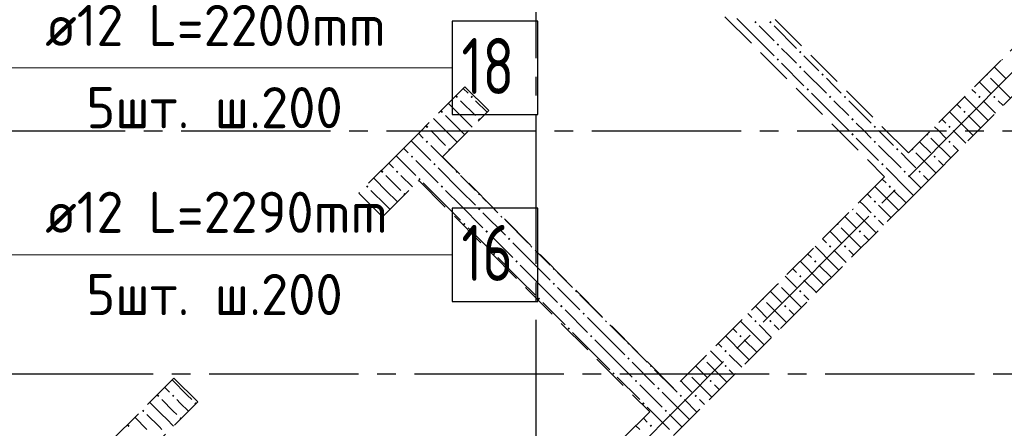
# Model space of a CAD drawing. Header units: millimetres. Extents: x 0 to 43617, y 0 to 59400.
# Tile 10 of 25: x 19059 to 24334, y 24240 to 26426. Entities that reach past the tile are written whole.
import ezdxf

# ---------------------------------------------------------------- set-up
doc = ezdxf.new("R2010")
doc.units = ezdxf.units.MM
doc.linetypes.add('______2', pattern=[270, 200, -70])
doc.linetypes.add('______5', pattern=[1100, 800, -100, 100, -100])
for name, color, linetype, lineweight in [('ДОП Верх по У', 7, 'Continuous', 25), ('ЖБ Стена верхний уровень', 7, 'Continuous', 35), ('Оси', 40, '______5', 18), ('Позиционная метка номер позиции', 7, 'Continuous', 13)]:
    doc.layers.add(name, color=color, linetype=linetype, lineweight=lineweight)
doc.styles.add('ISOCPEUR', font='txt')

msp = doc.modelspace()

# ---------------------------------------------------------------- hatches: boundary and pattern name
at = {"layer": 'ЖБ Стена верхний уровень', "linetype": 'Continuous', "lineweight": 18, "transparency": 33554687}
for points in [[(22994.5, 26413.1), (23001, 26419.6), (23007.5, 26413.1), (23001, 26406.6)], [(23074.5, 26413.1), (23081, 26419.6), (23087.5, 26413.1), (23081, 26406.6)], [(23114.5, 26293.1), (23121, 26299.6), (23127.4, 26293.1), (23121, 26286.6)], [(23114.5, 26213.1), (23121, 26219.6), (23127.4, 26213.1), (23121, 26206.6)], [(23234.5, 26253.1), (23240.9, 26259.6), (23247.4, 26253.1), (23240.9, 26246.6)], [(23234.5, 26173.1), (23240.9, 26179.6), (23247.4, 26173.1), (23240.9, 26166.6)], [(24323.7, 26216.9), (24327.4, 26213.1), (24321, 26206.6), (24317.2, 26210.4)], [(23354.4, 26133.1), (23360.9, 26139.6), (23367.4, 26133.1), (23360.9, 26126.6)], [(24243.7, 26136.9), (24247.4, 26133.1), (24240.9, 26126.6), (24237.2, 26130.4)], [(21394.5, 26013.1), (21401, 26019.6), (21407.5, 26013.1), (21401, 26006.6)], [(21474.5, 26013.1), (21481, 26019.6), (21487.5, 26013.1), (21481, 26006.6)], [(23274.5, 26053.1), (23281, 26059.6), (23287.5, 26053.1), (23281, 26046.6)], [(23394.5, 26013.1), (23401, 26019.6), (23407.5, 26013.1), (23401, 26006.6)], [(23474.5, 26013.1), (23481, 26019.6), (23487.5, 26013.1), (23481, 26006.6)], [(24194.5, 26013.1), (24201, 26019.6), (24207.5, 26013.1), (24201, 26006.6)], [(24274.5, 26013.1), (24281, 26019.6), (24287.5, 26013.1), (24281, 26006.6)], [(21314.5, 25933.1), (21321, 25939.6), (21327.4, 25933.1), (21321, 25926.6)], [(24114.5, 25933.1), (24121, 25939.6), (24127.4, 25933.1), (24121, 25926.6)], [(21234.5, 25853.1), (21240.9, 25859.6), (21247.4, 25853.1), (21240.9, 25846.6)], [(21514.5, 25893.1), (21521, 25899.6), (21526.2, 25894.3), (21519.7, 25887.9)], [(23514.5, 25893.1), (23521, 25899.6), (23527.4, 25893.1), (23521, 25886.6)], [(23634.5, 25853.1), (23640.9, 25859.6), (23647.4, 25853.1), (23640.9, 25846.6)], [(24034.5, 25853.1), (24040.9, 25859.6), (24047.4, 25853.1), (24040.9, 25846.6)], [(23514.5, 25813.1), (23521, 25819.6), (23527.4, 25813.1), (23521, 25806.6)], [(23923.7, 25816.9), (23927.4, 25813.1), (23921, 25806.6), (23917.2, 25810.4)], [(21234.5, 25773.1), (21239, 25777.7), (21245.5, 25771.2), (21240.9, 25766.6)], [(21239, 25777.7), (21240.9, 25779.6), (21247.4, 25773.1), (21245.5, 25771.2)], [(23634.5, 25773.1), (23640.9, 25779.6), (23647.4, 25773.1), (23640.9, 25766.6)], [(24034.5, 25773.1), (24040.9, 25779.6), (24047.4, 25773.1), (24040.9, 25766.6)], [(21154.4, 25693.1), (21160.9, 25699.6), (21167.4, 25693.1), (21160.9, 25686.6)], [(21354.4, 25733.1), (21360.9, 25739.6), (21366.2, 25734.4), (21359.7, 25727.9)], [(23754.4, 25733.1), (23760.9, 25739.6), (23767.4, 25733.1), (23760.9, 25726.6)], [(23843.7, 25736.9), (23847.4, 25733.1), (23840.9, 25726.6), (23837.2, 25730.4)], [(23954.4, 25693.1), (23960.9, 25699.6), (23967.4, 25693.1), (23960.9, 25686.6)], [(21274.5, 25653.1), (21281, 25659.6), (21287.5, 25653.1), (21281, 25646.6)], [(23674.5, 25653.1), (23681, 25659.6), (23687.5, 25653.1), (23681, 25646.6)], [(21074.5, 25613.1), (21081, 25619.6), (21087.5, 25613.1), (21081, 25606.6)], [(21394.5, 25613.1), (21399, 25617.7), (21405.5, 25611.2), (21401, 25606.6)], [(23794.5, 25613.1), (23801, 25619.6), (23807.5, 25613.1), (23801, 25606.6)], [(23874.5, 25613.1), (23881, 25619.6), (23887.5, 25613.1), (23881, 25606.6)], [(20914.5, 25533.1), (20921, 25539.6), (20927.4, 25533.1), (20921, 25526.6)], [(21194.5, 25573.1), (21201, 25579.6), (21207.5, 25573.1), (21201, 25566.6)], [(21314.5, 25533.1), (21321, 25539.6), (21327.4, 25533.1), (21321, 25526.6)], [(23714.5, 25533.1), (23721, 25539.6), (23727.4, 25533.1), (23721, 25526.6)], [(21114.5, 25493.1), (21121, 25499.6), (21126.2, 25494.3), (21119.7, 25487.8)], [(21514.5, 25493.1), (21519, 25497.7), (21525.5, 25491.2), (21521, 25486.6)], [(23634.5, 25453.1), (23640.9, 25459.6), (23647.4, 25453.1), (23640.9, 25446.6)], [(21514.5, 25413.1), (21521, 25419.6), (21527.4, 25413.1), (21521, 25406.6)], [(21634.5, 25373.1), (21639, 25377.7), (21645.5, 25371.2), (21640.9, 25366.6)], [(23523.7, 25416.9), (23527.4, 25413.1), (23521, 25406.6), (23517.2, 25410.4)], [(23634.5, 25373.1), (23640.9, 25379.6), (23647.4, 25373.1), (23640.9, 25366.6)], [(21434.5, 25333.1), (21440.9, 25339.6), (21447.4, 25333.1), (21440.9, 25326.6)], [(23443.7, 25336.9), (23447.4, 25333.1), (23440.9, 25326.6), (23437.2, 25330.4)], [(21554.4, 25293.1), (21560.9, 25299.6), (21567.4, 25293.1), (21560.9, 25286.6)], [(23554.4, 25293.1), (23560.9, 25299.6), (23567.4, 25293.1), (23560.9, 25286.6)], [(21674.5, 25253.1), (21681, 25259.6), (21687.5, 25253.1), (21681, 25246.6)], [(21794.5, 25213.1), (21799, 25217.7), (21805.5, 25211.2), (21801, 25206.6)], [(23394.5, 25213.1), (23401, 25219.6), (23407.5, 25213.1), (23401, 25206.6)], [(23474.5, 25213.1), (23481, 25219.6), (23487.5, 25213.1), (23481, 25206.6)], [(21594.5, 25173.1), (21601, 25179.6), (21607.5, 25173.1), (21601, 25166.6)], [(21714.5, 25133.1), (21721, 25139.6), (21727.4, 25133.1), (21721, 25126.6)], [(23314.5, 25133.1), (23321, 25139.6), (23327.4, 25133.1), (23321, 25126.6)], [(21914.5, 25093.1), (21919, 25097.7), (21925.5, 25091.2), (21921, 25086.6)], [(23234.5, 25053.1), (23240.9, 25059.6), (23247.4, 25053.1), (23240.9, 25046.6)], [(21914.5, 25013.1), (21921, 25019.6), (21927.4, 25013.1), (21921, 25006.6)], [(23123.7, 25016.9), (23127.4, 25013.1), (23121, 25006.6), (23117.2, 25010.4)], [(22034.5, 24973.1), (22039, 24977.7), (22045.5, 24971.2), (22040.9, 24966.6)], [(23234.5, 24973.1), (23240.9, 24979.6), (23247.4, 24973.1), (23240.9, 24966.6)], [(21834.5, 24933.1), (21840.9, 24939.6), (21847.4, 24933.1), (21840.9, 24926.6)], [(23043.7, 24936.9), (23047.4, 24933.1), (23040.9, 24926.6), (23037.2, 24930.4)], [(21954.4, 24893.1), (21960.9, 24899.6), (21967.4, 24893.1), (21960.9, 24886.6)], [(22074.5, 24853.1), (22081, 24859.6), (22087.5, 24853.1), (22081, 24846.6)], [(23154.4, 24893.1), (23160.9, 24899.6), (23167.4, 24893.1), (23160.9, 24886.6)], [(22194.5, 24813.1), (22199, 24817.7), (22205.5, 24811.2), (22201, 24806.6)], [(22994.5, 24813.1), (23001, 24819.6), (23007.5, 24813.1), (23001, 24806.6)], [(23074.5, 24813.1), (23081, 24819.6), (23087.5, 24813.1), (23081, 24806.6)], [(21994.5, 24773.1), (22001, 24779.6), (22007.5, 24773.1), (22001, 24766.6)], [(22114.5, 24733.1), (22121, 24739.6), (22127.4, 24733.1), (22121, 24726.6)], [(22314.5, 24693.1), (22319, 24697.7), (22325.5, 24691.2), (22321, 24686.6)], [(22914.5, 24733.1), (22921, 24739.6), (22927.4, 24733.1), (22921, 24726.6)], [(22834.5, 24653.1), (22840.9, 24659.6), (22847.4, 24653.1), (22840.9, 24646.6)], [(22314.5, 24613.1), (22321, 24619.6), (22327.4, 24613.1), (22321, 24606.6)], [(22723.7, 24616.9), (22727.4, 24613.1), (22721, 24606.6), (22717.2, 24610.4)], [(22234.5, 24533.1), (22240.9, 24539.6), (22247.4, 24533.1), (22240.9, 24526.6)], [(22434.5, 24573.1), (22439, 24577.7), (22445.5, 24571.2), (22440.9, 24566.6)], [(22643.7, 24536.9), (22647.4, 24533.1), (22640.9, 24526.6), (22637.2, 24530.4)], [(22834.5, 24573.1), (22840.9, 24579.6), (22847.4, 24573.1), (22840.9, 24566.6)], [(22354.4, 24493.1), (22360.9, 24499.6), (22367.4, 24493.1), (22360.9, 24486.6)], [(22754.4, 24493.1), (22760.9, 24499.6), (22767.4, 24493.1), (22760.9, 24486.6)], [(22474.5, 24453.1), (22481, 24459.6), (22487.5, 24453.1), (22481, 24446.6)], [(19794.5, 24413.1), (19801, 24419.6), (19807.5, 24413.1), (19801, 24406.6)], [(19874.5, 24413.1), (19881, 24419.6), (19887.5, 24413.1), (19881, 24406.6)], [(19994.5, 24373.1), (20001, 24379.6), (20006.2, 24374.3), (19999.7, 24367.8)], [(22394.5, 24373.1), (22401, 24379.6), (22407.5, 24373.1), (22401, 24366.6)], [(22594.5, 24413.1), (22601, 24419.6), (22607.5, 24413.1), (22601, 24406.6)], [(22674.5, 24413.1), (22681, 24419.6), (22687.5, 24413.1), (22681, 24406.6)], [(19714.5, 24333.1), (19721, 24339.6), (19727.4, 24333.1), (19721, 24326.6)], [(22514.5, 24333.1), (22521, 24339.6), (22527.4, 24333.1), (22521, 24326.6)], [(19914.5, 24293.1), (19921, 24299.6), (19926.2, 24294.3), (19919.7, 24287.8)], [(19634.5, 24253.1), (19640.9, 24259.6), (19647.4, 24253.1), (19640.9, 24246.6)], [(22434.5, 24253.1), (22440.9, 24259.6), (22447.4, 24253.1), (22440.9, 24246.6)]]:
    msp.add_hatch(color=7, dxfattribs=at).paths.add_polyline_path(points, flags=16)
h = msp.add_hatch(color=7, dxfattribs=at)
h.paths.add_polyline_path([(21003.8, 25616.8), (20997.7, 25609.9), (21001, 25606.6), (21007.5, 25613.1)])
h.paths.add_polyline_path([(20994.5, 25613.1), (21001, 25619.6), (21003.8, 25616.8), (20997.7, 25609.9)], flags=16)

# ---------------------------------------------------------------- linework, layer by layer
at = {"layer": 'ДОП Верх по У', "color": 7, "linetype": 'Continuous', "lineweight": 13, "transparency": 33554687}
for p, q in [((19175.7, 26168.5), (21261.7, 26168.5)), ((19175.7, 25168.5), (21261.7, 25168.5))]:
    msp.add_line(p, q, dxfattribs=at)
at = {"layer": 'ДОП Верх по У', "color": 7, "linetype": 'Continuous', "lineweight": 25, "transparency": 33554687}
for points in [[(21375.7, 25918.5), (21835.7, 25918.5), (21835.7, 26418.5), (21375.7, 26418.5), (21375.7, 25918.5)], [(21375.7, 24918.5), (21835.7, 24918.5), (21835.7, 25418.5), (21375.7, 25418.5), (21375.7, 24918.5)]]:
    msp.add_lwpolyline(points, dxfattribs=at)
at = {"layer": 'ЖБ Стена верхний уровень', "color": 251, "linetype": '______2', "lineweight": 13, "true_color": 0x656565, "transparency": 33554687}
for p, q in [((26606.4, 28499.6), (23820.4, 25713.6)), ((23947.7, 25586.4), (26733.7, 28372.4)), ((23820.4, 25713.6), (22455.7, 27078.4)), ((22455.7, 26823.8), (23693.1, 25586.4)), ((21444.5, 26067.2), (21197, 25819.7)), ((21444.5, 26067.2), (21571.8, 25939.9)), ((21324.3, 25692.4), (21571.8, 25939.9)), ((21197, 25819.7), (21069.8, 25692.4)), ((21069.8, 25692.4), (20875.3, 25498)), ((22561.7, 24455), (21324.3, 25692.4)), ((23693.1, 25586.4), (22561.7, 24455)), ((23820.4, 25459.1), (23947.7, 25586.4)), ((21002.6, 25370.7), (21197, 25565.1)), ((21197, 25565.1), (22434.5, 24327.7)), ((21002.6, 25370.7), (20875.3, 25498)), ((22561.7, 24200.4), (23820.4, 25459.1)), ((19885.4, 24508), (19188.9, 23811.5)), ((19885.4, 24508), (20012.6, 24380.7)), ((19316.1, 23684.2), (20012.6, 24380.7)), ((22434.5, 24327.7), (20553.6, 22446.8))]:
    msp.add_line(p, q, dxfattribs=at)
at = {"layer": 'ЖБ Стена верхний уровень', "color": 9, "linetype": 'Continuous', "lineweight": 18, "true_color": 0xc7c7c7, "transparency": 33554687}
for p, q in [((23021, 26313.1), (22901, 26433.1)), ((23021, 26393.1), (23101, 26313.1)), ((23101, 26393.1), (23221, 26273.1)), ((23021, 26313.1), (23101, 26233.1)), ((23181, 26233.1), (23140.9, 26273.1)), ((23221, 26193.1), (23181, 26233.1)), ((23260.9, 26233.1), (23340.9, 26153.1)), ((23140.9, 26193.1), (23260.9, 26073.1)), ((24280.4, 26173.7), (24340.9, 26113.1)), ((23260.9, 26153.1), (23381, 26033.1)), ((23421, 26073.1), (23381, 26113.1)), ((23460.9, 26033.1), (23421, 26073.1)), ((24221, 26073.1), (24200.4, 26093.7)), ((24260.9, 26033.1), (24221, 26073.1)), ((24260.9, 26113.1), (24367.7, 26006.4)), ((21460.9, 26033.1), (21435.7, 26058.4)), ((23421, 25913.1), (23301, 26033.1)), ((24221, 25913.1), (24120.4, 26013.7)), ((24160.4, 26053.7), (24181, 26033.1)), ((21421, 25913.1), (21355.7, 25978.4)), ((21421, 25993.1), (21501, 25913.1)), ((23421, 25993.1), (23501, 25913.1)), ((23501, 25993.1), (23621, 25873.1)), ((24080.4, 25973.7), (24101, 25953.1)), ((24221, 25993.1), (24287.7, 25926.4)), ((24301, 25993.1), (24327.7, 25966.4)), ((21340.9, 25913.1), (21421, 25833.1)), ((23421, 25913.1), (23501, 25833.1)), ((24140.9, 25833.1), (24040.4, 25933.7)), ((24140.9, 25913.1), (24207.7, 25846.4)), ((24221, 25913.1), (24247.7, 25886.4)), ((21340.9, 25833.1), (21275.7, 25898.4)), ((23581, 25833.1), (23540.9, 25873.1)), ((23981, 25833.1), (23960.4, 25853.7)), ((24000.4, 25893.7), (24021, 25873.1)), ((21221, 25793.1), (21195.7, 25818.4)), ((21260.9, 25833.1), (21340.9, 25753.1)), ((23621, 25793.1), (23581, 25833.1)), ((23660.9, 25833.1), (23740.9, 25753.1)), ((24021, 25793.1), (23981, 25833.1)), ((24060.9, 25833.1), (24127.7, 25766.4)), ((24140.9, 25833.1), (24167.7, 25806.4)), ((21155.7, 25778.4), (21260.9, 25673.1)), ((21260.9, 25753.1), (21381, 25633.1)), ((23540.9, 25793.1), (23660.9, 25673.1)), ((23660.9, 25753.1), (23781, 25633.1)), ((23880.4, 25773.7), (23940.9, 25713.1)), ((23940.9, 25793.1), (24047.7, 25686.4)), ((24060.9, 25753.1), (24087.7, 25726.4)), ((21075.7, 25698.4), (21181, 25593.1)), ((21115.7, 25738.4), (21140.9, 25713.1)), ((23821, 25673.1), (23781, 25713.1)), ((23860.9, 25713.1), (23967.7, 25606.4)), ((21181, 25673.1), (21301, 25553.1)), ((23860.9, 25633.1), (23821, 25673.1)), ((23981, 25673.1), (24007.7, 25646.4)), ((21021, 25593.1), (21101, 25513.1)), ((21101, 25593.1), (21163, 25531.1)), ((21421, 25513.1), (21301, 25633.1)), ((21421, 25593.1), (21501, 25513.1)), ((23821, 25513.1), (23701, 25633.1)), ((23821, 25593.1), (23887.7, 25526.4)), ((23901, 25593.1), (23927.7, 25566.4)), ((21340.9, 25433.1), (21221, 25553.1)), ((23740.9, 25433.1), (23640.4, 25533.7)), ((23680.4, 25573.7), (23701, 25553.1)), ((20940.9, 25513.1), (21021, 25433.1)), ((21021, 25513.1), (21083, 25451.1)), ((21340.9, 25513.1), (21421, 25433.1)), ((21421, 25513.1), (21501, 25433.1)), ((23600.4, 25493.7), (23621, 25473.1)), ((23740.9, 25513.1), (23807.7, 25446.4)), ((23821, 25513.1), (23847.7, 25486.4)), ((20940.9, 25433.1), (21003, 25371.1)), ((21021, 25433.1), (21043, 25411.1)), ((21340.9, 25433.1), (21421, 25353.1)), ((21421, 25433.1), (21540.9, 25313.1)), ((21581, 25433.1), (21540.9, 25473.1)), ((21621, 25393.1), (21581, 25433.1)), ((23581, 25433.1), (23560.4, 25453.7)), ((23621, 25393.1), (23581, 25433.1)), ((23660.9, 25433.1), (23727.7, 25366.4)), ((23740.9, 25433.1), (23767.7, 25406.4)), ((21540.9, 25393.1), (21660.9, 25273.1)), ((23540.9, 25393.1), (23647.7, 25286.4)), ((21660.9, 25353.1), (21781, 25233.1)), ((23480.4, 25373.7), (23540.9, 25313.1)), ((23660.9, 25353.1), (23687.7, 25326.4)), ((21460.9, 25313.1), (21581, 25193.1)), ((21581, 25273.1), (21701, 25153.1)), ((23421, 25273.1), (23400.4, 25293.7)), ((23460.9, 25233.1), (23421, 25273.1)), ((23460.9, 25313.1), (23567.7, 25206.4)), ((23581, 25273.1), (23607.7, 25246.4)), ((21821, 25113.1), (21701, 25233.1)), ((23360.4, 25253.7), (23381, 25233.1)), ((21821, 25193.1), (21901, 25113.1)), ((23280.4, 25173.7), (23301, 25153.1)), ((23421, 25113.1), (23320.4, 25213.7)), ((23421, 25193.1), (23487.7, 25126.4)), ((23501, 25193.1), (23527.7, 25166.4)), ((21740.9, 25033.1), (21621, 25153.1)), ((21740.9, 25113.1), (21821, 25033.1)), ((21821, 25113.1), (21901, 25033.1)), ((23340.9, 25033.1), (23240.4, 25133.7)), ((23340.9, 25113.1), (23407.7, 25046.4)), ((23421, 25113.1), (23447.7, 25086.4)), ((21981, 25033.1), (21940.9, 25073.1)), ((23200.4, 25093.7), (23221, 25073.1)), ((21740.9, 25033.1), (21821, 24953.1)), ((21821, 25033.1), (21940.9, 24913.1)), ((22021, 24993.1), (21981, 25033.1)), ((23181, 25033.1), (23160.4, 25053.7)), ((23221, 24993.1), (23181, 25033.1)), ((23260.9, 25033.1), (23327.7, 24966.4)), ((23340.9, 25033.1), (23367.7, 25006.4)), ((21940.9, 24993.1), (22060.9, 24873.1)), ((23080.4, 24973.7), (23140.9, 24913.1)), ((23140.9, 24993.1), (23247.7, 24886.4)), ((21860.9, 24913.1), (21981, 24793.1)), ((22060.9, 24953.1), (22181, 24833.1)), ((23060.9, 24913.1), (23167.7, 24806.4)), ((23260.9, 24953.1), (23287.7, 24926.4)), ((21981, 24873.1), (22101, 24753.1)), ((22960.4, 24853.7), (22981, 24833.1)), ((23021, 24873.1), (23000.4, 24893.7)), ((23060.9, 24833.1), (23021, 24873.1)), ((23181, 24873.1), (23207.7, 24846.4)), ((22221, 24713.1), (22101, 24833.1)), ((23021, 24713.1), (22920.4, 24813.7)), ((22140.9, 24633.1), (22021, 24753.1)), ((22221, 24793.1), (22301, 24713.1)), ((22880.4, 24773.7), (22901, 24753.1)), ((23021, 24793.1), (23087.7, 24726.4)), ((23101, 24793.1), (23127.7, 24766.4)), ((22140.9, 24713.1), (22221, 24633.1)), ((22221, 24713.1), (22301, 24633.1)), ((22800.4, 24693.7), (22821, 24673.1)), ((22940.9, 24633.1), (22840.4, 24733.7)), ((22940.9, 24713.1), (23007.7, 24646.4)), ((23021, 24713.1), (23047.7, 24686.4)), ((22381, 24633.1), (22340.9, 24673.1)), ((22781, 24633.1), (22760.4, 24653.7)), ((22140.9, 24633.1), (22221, 24553.1)), ((22221, 24633.1), (22340.9, 24513.1)), ((22340.9, 24593.1), (22460.9, 24473.1)), ((22421, 24593.1), (22381, 24633.1)), ((22740.9, 24593.1), (22847.7, 24486.4)), ((22821, 24593.1), (22781, 24633.1)), ((22860.9, 24633.1), (22927.7, 24566.4)), ((22940.9, 24633.1), (22967.7, 24606.4)), ((22460.9, 24553.1), (22560.4, 24453.7)), ((22680.4, 24573.7), (22740.9, 24513.1)), ((22860.9, 24553.1), (22887.7, 24526.4)), ((22260.9, 24513.1), (22381, 24393.1)), ((22621, 24473.1), (22600.4, 24493.7)), ((22660.9, 24513.1), (22767.7, 24406.4)), ((19860.9, 24433.1), (19835.7, 24458.4)), ((22381, 24473.1), (22480.4, 24373.7)), ((22520.4, 24413.7), (22501, 24433.1)), ((22560.4, 24453.7), (22581, 24433.1)), ((22660.9, 24433.1), (22621, 24473.1)), ((22781, 24473.1), (22807.7, 24446.4)), ((19821, 24313.1), (19755.7, 24378.4)), ((22480.4, 24373.7), (22501, 24353.1)), ((22621, 24313.1), (22520.4, 24413.7)), ((22621, 24393.1), (22687.7, 24326.4)), ((22701, 24393.1), (22727.7, 24366.4)), ((22440.4, 24333.7), (22421, 24353.1)), ((22540.9, 24233.1), (22440.4, 24333.7)), ((19740.9, 24233.1), (19675.7, 24298.4)), ((22400.4, 24293.7), (22421, 24273.1)), ((22540.9, 24313.1), (22607.7, 24246.4)), ((22621, 24313.1), (22647.7, 24286.4)), ((22381, 24233.1), (22360.4, 24253.7))]:
    msp.add_line(p, q, dxfattribs=at)
for points in [[(21501, 25993.1), (21563, 25931.1), (21563, 25931.1), (21563, 25931.1)], [(21421, 25913.1), (21483, 25851.1), (21483, 25851.1), (21483, 25851.1)], [(21340.9, 25833.1), (21403, 25771.1), (21403, 25771.1), (21403, 25771.1)], [(21421, 25833.1), (21443, 25811.1), (21443, 25811.1), (21443, 25811.1)], [(21060.9, 25633.1), (21038, 25656.1), (21038, 25656.1), (21035.7, 25658.4)], [(21021, 25513.1), (20963.4, 25570.7), (20963.4, 25570.7), (20955.7, 25578.4)], [(20940.9, 25433.1), (20888.8, 25485.2), (20888.8, 25485.2), (20875.7, 25498.4)], [(19875.7, 24498.4), (19956.5, 24417.6), (19956.5, 24417.6), (19981, 24393.1)], [(19821, 24393.1), (19881.9, 24332.2), (19881.9, 24332.2), (19901, 24313.1)], [(19901, 24393.1), (19919.2, 24374.9), (19919.2, 24374.9), (19963, 24331.1)], [(19740.9, 24313.1), (19807.3, 24246.8), (19807.3, 24246.8), (19821, 24233.1)], [(19821, 24313.1), (19844.6, 24289.5), (19844.6, 24289.5), (19883, 24251.1)]]:
    msp.add_lwpolyline(points, dxfattribs=at)
at = {"layer": 'Оси', "color": 8, "linetype": '______5', "lineweight": -3, "transparency": 33554687}
for p, q in [((21824, 57820), (21824, 7100)), ((12153.1, 13919.1), (31163, 32929)), ((29524, 25830), (3600, 25830)), ((34074, 24530), (3600, 24530)), ((34074, 24530), (3600, 24530))]:
    msp.add_line(p, q, dxfattribs=at)
at = {"layer": 'Позиционная метка номер позиции', "color": 7, "linetype": 'Continuous', "lineweight": 13, "transparency": 33554687}
for points in [[(17593.9, 25921.9), (17593.9, 26168.5), (21375.7, 26168.5)], [(17420.4, 24334.1), (17420.4, 25168.5), (21375.7, 25168.5)]]:
    msp.add_lwpolyline(points, dxfattribs=at)

# ---------------------------------------------------------------- texts
at = {"layer": 'ДОП Верх по У', "color": 7, "linetype": 'Continuous', "lineweight": 13, "transparency": 33554687, "attachment_point": 7, "style": 'ISOCPEUR'}
for s, insert, char_height, width in [('\\W0.96;ø12 L=2200mm ', (19195.7, 26285.8), 220, 2150.523), ('\\W0.75;18', (21425.7, 26028.5), 300, 472.281), ('\\W0.97;5шт. ш.200 ', (19415.7, 25845.8), 220, 1712.331), ('\\W0.96;ø12 L=2290mm ', (19195.7, 25285.8), 220, 2150.523), ('\\W0.75;16', (21425.7, 25028.5), 300, 472.281), ('\\W0.97;5шт. ш.200 ', (19415.7, 24845.8), 220, 1712.331)]:
    msp.add_mtext(s, dxfattribs=dict(at, insert=insert, char_height=char_height, width=width))

doc.saveas('drawing.dxf')
